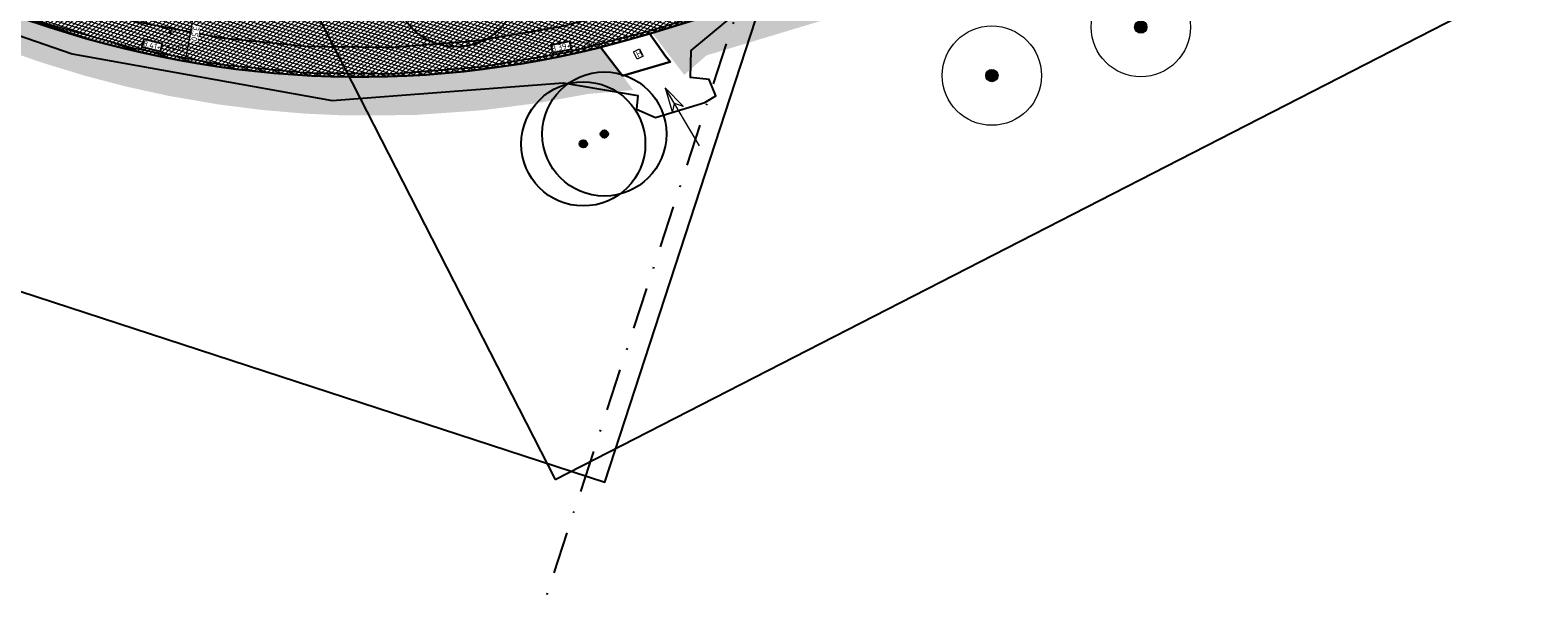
# Model space of a CAD drawing. Header units: metres. Extents: x 157685 to 160831, y 403691 to 406312.
# Tile 41 of 134: x 159147 to 159238, y 404289 to 404323. Entities that reach past the tile are written whole.
import ezdxf

# ---------------------------------------------------------------- set-up
doc = ezdxf.new("R2010")
doc.units = ezdxf.units.M
doc.header["$PDMODE"] = 35
doc.linetypes.add('DASHDOT2', pattern=[12.7, 6.35, -3.175, 0, -3.175])
doc.linetypes.add('VW-30-270_STREEP', pattern=[3, 0.3, -2.7])
doc.layers.get('Defpoints').update_dxf_attribs({"color": 171})
for name, color, linetype, lineweight in [('B-WE-GR-BOOM-S', 90, 'Continuous', 25), ('B-WE-GR-BOOM-S (ingemeten)', 90, 'Continuous', 25), ('B-WE-OG-HOOGTEPUNT-S', 7, 'Continuous', 25), ('B-WE-OG-HOOGTEPUNT-T18', 10, 'Continuous', 18), ('B-WE-OG-TOPOGRAFIE_INRIT-G', 10, 'Continuous', 18), ('N-WE-GR-GRAS-A', 62, 'Continuous', 18), ('N-WE-GW-HOOGTE_AFWERKHOOGTE-T25', 7, 'Continuous', 25), ('N-WE-VH-GESLOTENVERHARDING_ASFALT-A-200', 253, 'Continuous', 18), ('N-WE-VH-KANTVERHARDING-G', 7, 'Continuous', 30), ('N-WE-VH-M', 7, 'Continuous', 18), ('N-WE-VH-T18', 7, 'Continuous', 18), ('N-WE-VW-MARKERING_LANGS_STREEP_30270_010-G', 7, 'VW-30-270_STREEP', 13), ('N-WE-VW-MARKERING_LANGS_STREEP_DOORGETROKKEN_010-G', 7, 'Continuous', 13), ('X-XX-AL-BLADVERWIJZING_AS-G', 7, 'DASHDOT2', 25)]:
    doc.layers.add(name, color=color, linetype=linetype, lineweight=lineweight)
doc.styles.add('NLCS-ISO', font='NLCS-ISO.TTF')
doc.styles.add('NLCS-ISO-M200-T18', font='NLCS-ISO.TTF', dxfattribs={"height": 0.36})
doc.dimstyles.new('NLCS-M200-T18-PIJL_L2_H2', dxfattribs={"dimscale": 0.2, "dimtxt": 0.36, "dimasz": 1.8, "dimexe": 2, "dimexo": 2, "dimgap": 0.7, "dimtad": 1, "dimzin": 0, "dimdsep": 46, "dimtxsty": 'NLCS-ISO-M200-T18', "dimcen": 0, "dimdle": 2, "dimclrd": 256, "dimclre": 256, "dimclrt": 256, "dimazin": 0, "dimtfac": 1, "dimtofl": 0, "dimtmove": 0, "dimatfit": 3, "dimfxl": 2, "dimfxlon": 1, "dimtfill": 1, "dimtfillclr": 256, "dimtolj": 1, "dimtzin": 0, "dimlwd": -1, "dimlwe": -1, "dimarcsym": 0})
pattern_1 = [(0, (0, 0), (1, 1), [0.12, -0.8]), (45, (0.4, 0.2), (-0.1131370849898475, 1.866761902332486), [0.12, -0.8]), (29.99999999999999, (0.08, 0.12), (0.2274613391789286, 1.286025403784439), [0.12, -0.8]), (15, (0.32, 0.48), (0.3856270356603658, 0.7244941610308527), [0.12, -0.8]), (135, (0.16, 2), (-0.02828427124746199, -0.6505382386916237), [0.12, -0.8]), (150, (1.2, 0.4), (0.2156921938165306, -0.5864101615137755), [0.12, -0.8]), (165, (0.24, 0.04), (0.1434520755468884, -0.7010146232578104), [0.12, -0.8]), (85, (0.4, 0.4), (-0.872677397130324, 1.040016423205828), [0.12, -0.8]), (99.99999999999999, (0, 0), (-1.112117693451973, 0.7787131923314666), [0.12, -0.7999999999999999])]

# ---------------------------------------------------------------- blocks, each defined once
blk = doc.blocks.new('inrit')
at = {"linetype": 'Continuous'}
for p, q in [((0, 0), (4.063885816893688, -4.547473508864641e-13)), ((4.063885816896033, 8.682832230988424e-11), (2.532355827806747, 0.380481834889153)), ((2.532355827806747, 0.380481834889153), (2.971105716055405, 6.652101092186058e-11)), ((4.063885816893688, -4.547473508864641e-13), (2.532355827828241, -0.3804818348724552)), ((2.532355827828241, -0.3804818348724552), (2.971105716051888, -6.438938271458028e-11))]:
    blk.add_line(p, q, dxfattribs=at)
blk = doc.blocks.new('*D754')
at = {"layer": 'Defpoints', "color": 0, "transparency": 16777216}
for p in [(159156.800119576, 404324.3119270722), (159156.1837622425, 404320.8666253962), (159156.1837622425, 404320.8666253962)]:
    blk.add_point(p, dxfattribs=at)
at = {"layer": 'N-WE-VH-M', "transparency": 16777216}
for p, q in [((159156.7367228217, 404323.9575531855), (159156.2471589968, 404321.2209992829)), ((159156.800119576, 404324.3119270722), (159157.193868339, 404324.2414862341)), ((159156.1837622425, 404320.8666253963), (159156.5775110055, 404320.7961845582))]:
    blk.add_line(p, q, dxfattribs=at)
for points in [[(159156.7957851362, 404323.9469870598), (159156.6776605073, 404323.9681193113), (159156.800119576, 404324.3119270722)], [(159156.3062213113, 404321.2104331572), (159156.1880966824, 404321.2315654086), (159156.1837622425, 404320.8666253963)]]:
    blk.add_solid(points, dxfattribs=at)
at = {"layer": 'N-WE-VH-M', "transparency": 16777216, "insert": (159156.8069399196, 404322.5329235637), "char_height": 0.36, "attachment_point": 5, "rotation": 259.8572003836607, "style": 'NLCS-ISO-M200-T18', "bg_fill": 3, "box_fill_scale": 1.1, "bg_fill_color": 256, "bg_fill_true_color": 13158600, "bg_fill_transparency": 0}
blk.add_mtext('\\A1;3.50', dxfattribs=at)
blk = doc.blocks.new('SGR-BOOM_GBKN-SO')
at = {"linetype": 'ByBlock', "lineweight": 18}
h = blk.add_hatch(color=0, dxfattribs=at)
h.dxf.hatch_style = 1
edge = h.paths.add_edge_path()
edge.add_arc((0, 0), 0.25, 0, 360)
at = {"color": 0, "linetype": 'ByBlock', "lineweight": 18}
for radius in [2, 0.25]:
    blk.add_circle((0, 0), radius, dxfattribs=at)
at = {"color": 0, "linetype": 'ByBlock', "lineweight": 18, "style": 'NLCS-ISO'}
blk.add_attdef('SOORT', (2.5, 0), '', height=1.5, dxfattribs=at)
blk = doc.blocks.new('SGR-BOOM_01')
at = {"ltscale": 0.1}
h = blk.add_hatch(color=256, dxfattribs=at)
edge = h.paths.add_edge_path()
edge.add_arc((7.366995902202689e-12, -5.115907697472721e-12), 0.15, 0, 360)
for centre, radius in [((0, 0), 2.5), ((7.366995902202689e-12, -5.115907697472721e-12), 0.04499999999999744)]:
    blk.add_circle(centre, radius)
blk.add_circle((7.366995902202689e-12, -5.115907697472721e-12), 0.15, dxfattribs=at)
blk = doc.blocks.new('SOG-HOOGTEPUNT-SO')
for p, q in [((-0.5, 0), (0.5, 0)), ((0, 0.5), (0, -0.5))]:
    blk.add_line(p, q)

msp = doc.modelspace()

# ---------------------------------------------------------------- hatches: boundary and pattern name
at = {"layer": 'N-WE-GR-GRAS-A'}
h = msp.add_hatch(dxfattribs=at)
h.set_pattern_fill('AGR-GRAS_01-SO', color=256, scale=0.04, pattern_type=2)
h.set_pattern_definition(pattern_1)
h.paths.add_polyline_path([(159253.5330655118, 404344.1559608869), (159259.4625079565, 404347.1731159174), (159265.754, 404350.712), (159267.562926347, 404350.4219337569), (159268.4736334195, 404356.8409654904), (159268.2002609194, 404357.3746508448, 0.07292179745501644), (159261.0857138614, 404352.3598153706, -0.07321687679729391), (159253.1060315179, 404346.7421801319), (159249.0326165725, 404344.6872122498, -0.0080970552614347), (159244.6605079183, 404342.5696663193, 0.424591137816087), (159243.2497899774, 404338.4898185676), (159243.4758799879, 404338.0448847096), (159245.857, 404340.209)])
h.paths.add_polyline_path([(159228.2467077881, 404333.6795991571), (159236.4654793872, 404336.5337318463), (159239.749, 404337.674), (159241.6854861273, 404337.1533940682), (159241.2436281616, 404338.0229484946, 0.3887558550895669), (159237.4495382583, 404339.4471754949, -0.02105768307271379), (159225.5449052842, 404335.2315376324), (159184.4185494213, 404322.5894240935), (159186.3597707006, 404320.047609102), (159187.711, 404321.228), (159195.1399841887, 404323.4673999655), (159204.1602540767, 404326.1864785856), (159209.7425668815, 404327.8692161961), (159214.2624571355, 404329.2316961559), (159221.3207641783, 404331.3593588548)])
edge = h.paths.add_edge_path()
edge.add_line((159453.4445315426, 404495.1467727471), (159451.2093584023, 404497.0811902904))
edge.add_arc((158612.8199803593, 405209.1930149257), 1100.000000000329, 316.136056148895, 319.65606690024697, ccw=False)
edge.add_line((159405.9060386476, 404446.9499407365), (159372.0303652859, 404411.7035407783))
edge.add_arc((159321.5612524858, 404460.2099182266), 69.99999999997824, 292.17363882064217, 316.13605614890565, ccw=False)
edge.add_line((159347.9802859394, 404395.3868153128), (159345.913611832, 404394.5445302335))
edge.add_line((159345.913611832, 404394.5445302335), (159346.0419317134, 404393.7765823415))
edge.add_line((159346.0419317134, 404393.7765823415), (159351.07, 404395.806))
edge.add_line((159351.07, 404395.806), (159353.704, 404393.907))
edge.add_line((159353.704, 404393.907), (159360.07, 404392.25))
edge.add_line((159360.07, 404392.25), (159365.0370307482, 404399.1549424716))
edge.add_line((159365.0370307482, 404399.1549424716), (159366.6260647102, 404398.0118747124))
edge.add_line((159366.6260647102, 404398.0118747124), (159368.748, 404401.274))
edge.add_line((159368.748, 404401.274), (159366.86, 404403.08))
edge.add_line((159366.86, 404403.08), (159371.9510387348, 404408.4114918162))
edge.add_line((159371.9510387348, 404408.4114918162), (159381.9776597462, 404418.9116766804))
edge.add_line((159381.9776597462, 404418.9116766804), (159401.3422940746, 404439.1909153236))
edge.add_line((159401.3422940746, 404439.1909153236), (159412.235965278, 404450.599101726))
edge.add_line((159412.235965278, 404450.599101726), (159421.2044491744, 404460.112465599))
edge.add_line((159421.2044491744, 404460.112465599), (159430.9228547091, 404471.0155212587))
edge.add_line((159430.9228547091, 404471.0155212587), (159440.2266978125, 404481.4534803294))
edge.add_line((159440.2266978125, 404481.4534803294), (159451.41, 404494))
edge.add_line((159451.41, 404494), (159453.4445315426, 404495.1467727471))
h = msp.add_hatch(dxfattribs=at)
h.set_pattern_fill('AGR-GRAS_01-SO', color=256, scale=0.04, pattern_type=2)
h.set_pattern_definition(pattern_1)
edge = h.paths.add_edge_path()
edge.add_line((159116.1710444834, 404333.4201945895), (159115.3123243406, 404330.8282911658))
edge.add_line((159115.3123243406, 404330.8282911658), (159115.871, 404331.442))
edge.add_line((159115.871, 404331.442), (159131.9410017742, 404326.1288844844))
edge.add_line((159131.9410017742, 404326.1288844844), (159143.0530000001, 404322.455))
edge.add_line((159143.0530000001, 404322.455), (159145.3699170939, 404321.54740499))
edge.add_line((159145.3699170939, 404321.54740499), (159147.4382962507, 404320.8230825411))
edge.add_line((159147.4382962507, 404320.8230825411), (159150.1110115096, 404320.0023643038))
edge.add_line((159150.1110115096, 404320.0023643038), (159152.6150377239, 404319.34714764))
edge.add_line((159152.6150377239, 404319.34714764), (159155.172009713, 404318.7879266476))
edge.add_line((159155.172009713, 404318.7879266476), (159158.1948957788, 404318.2660355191))
edge.add_line((159158.1948957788, 404318.2660355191), (159160.8330108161, 404317.9311075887))
edge.add_line((159160.8330108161, 404317.9311075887), (159163.404, 404317.711))
edge.add_line((159163.404, 404317.711), (159165.8413962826, 404317.5985817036))
edge.add_line((159165.8413962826, 404317.5985817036), (159170.0524341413, 404317.6227329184))
edge.add_line((159170.0524341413, 404317.6227329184), (159174.1202506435, 404317.9095025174))
edge.add_line((159174.1202506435, 404317.9095025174), (159177.4609369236, 404318.3409984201))
edge.add_line((159177.4609369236, 404318.3409984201), (159180.523, 404318.895))
edge.add_line((159180.523, 404318.895), (159183.2808163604, 404319.1364369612))
edge.add_line((159183.2808163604, 404319.1364369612), (159181.3065497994, 404321.7215211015))
edge.add_arc((159166.7498879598, 404379.9289398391), 60.00000000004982, 251.7650229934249, 284.040696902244, ccw=False)
edge.add_line((159147.975000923, 404322.9420675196), (159116.1710444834, 404333.4201945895))
at = {"layer": 'N-WE-VH-GESLOTENVERHARDING_ASFALT-A-200', "true_color": 0xcf7363}
h = msp.add_hatch(dxfattribs=at)
h.set_pattern_fill('AVH-ASFALT-SO', color=23, scale=0.2, angle=90, pattern_type=2)
h.set_pattern_definition([(162.0033148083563, (158890.0418720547, 404357.8260220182), (-0.0617923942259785, -0.1902148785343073), []), (222.0033148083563, (158890.0418720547, 404357.8260220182), (0.1338347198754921, -0.1486212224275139), [])])
edge = h.paths.add_edge_path()
edge.add_line((159253.1060315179, 404346.7421801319), (159251.5295873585, 404349.8670519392))
edge.add_line((159251.5295873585, 404349.8670519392), (159247.4561724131, 404347.8120840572))
edge.add_arc((159181.4707240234, 404478.610289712), 146.5000000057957, 287.0872649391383, 296.7701601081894, ccw=False)
edge.add_line((159224.5165077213, 404338.5770418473), (159183.3511629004, 404325.9229432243))
edge.add_arc((159166.7498879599, 404379.9289398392), 56.50000000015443, 251.76502299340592, 287.08726493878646, ccw=False)
edge.add_line((159149.0702026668, 404326.2663017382), (159006.9274350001, 404373.096638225))
edge.add_arc((158977.6699027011, 404284.2920955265), 93.50000000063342, 71.76502299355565, 102.0033148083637)
edge.add_line((158958.224868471, 404375.7477713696), (158896.1344402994, 404362.5462889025))
edge.add_line((158896.1344402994, 404362.5462889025), (158896.0895711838, 404358.9585128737))
edge.add_line((158896.0895711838, 404358.9585128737), (158958.9527574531, 404372.3242968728))
edge.add_arc((158977.6699027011, 404284.2920955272), 89.99999999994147, 71.76502299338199, 102.00331480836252, ccw=False)
edge.add_line((159005.8322332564, 404369.7724040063), (159147.975000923, 404322.9420675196))
edge.add_arc((159166.7498879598, 404379.9289398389), 59.99999999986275, 251.7650229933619, 287.0872649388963)
edge.add_line((159184.3795604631, 404322.5774390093), (159225.5449052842, 404335.2315376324))
edge.add_arc((159181.470724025, 404478.6102897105), 150.0000000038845, 287.0872649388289, 291.9126172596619)
edge.add_arc((159238.5691145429, 404336.6639132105), 3.000000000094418, 26.937080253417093, 111.9126172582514, ccw=False)
edge.add_line((159241.2436281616, 404338.0229484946), (159241.6854861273, 404337.1533940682))
edge.add_line((159241.6854861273, 404337.1533940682), (159243.4758799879, 404338.0448847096))
edge.add_line((159243.4758799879, 404338.0448847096), (159243.2497899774, 404338.4898185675))
edge.add_arc((159245.9243035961, 404339.8488538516), 2.999999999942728, 114.9144922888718, 206.9370802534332, ccw=False)
edge.add_arc((159181.4707239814, 404478.6102897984), 150.0000001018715, 294.9144922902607, 296.7701601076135)
edge.add_line((159249.0326165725, 404344.6872122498), (159253.1060315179, 404346.7421801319))
edge = h.paths.add_edge_path()
edge.add_line((159369.5069096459, 404414.1288596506), (159372.0303652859, 404411.7035407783))
edge.add_line((159372.0303652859, 404411.7035407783), (159405.9060386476, 404446.9499407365))
edge.add_arc((158612.8199803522, 405209.1930149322), 1100.000000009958, 316.1360561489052, 320.3070477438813)
edge.add_line((159459.2459142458, 404506.652526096), (159509.1245346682, 404566.7466538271))
edge.add_arc((159085.911567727, 404918.0168982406), 549.9999999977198, 320.3070477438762, 331.3138853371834)
edge.add_line((159568.4059524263, 404654.0108969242), (159565.0310872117, 404655.1352974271))
edge.add_arc((159085.9115677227, 404918.0168982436), 546.5000000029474, 320.3070477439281, 331.24746020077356, ccw=False)
edge.add_line((159506.4313612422, 404568.982009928), (159456.5527408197, 404508.8878821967))
edge.add_arc((158612.8199803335, 405209.1930149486), 1096.500000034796, 316.1360561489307, 320.3070477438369, ccw=False)
edge.add_line((159403.3825830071, 404449.3752596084), (159369.5069096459, 404414.1288596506))

# ---------------------------------------------------------------- linework, layer by layer
at = {"layer": 'Defpoints'}
for points in [[(159178.5668916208, 404295.6124510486), (159351.212269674, 404384.0544443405), (159327.5424473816, 404430.2598077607), (159154.8970693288, 404341.8178144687)], [(158997.1474595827, 404355.6241182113), (159181.5570335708, 404295.4462449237), (159197.6622863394, 404344.8001304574), (159013.2527123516, 404404.9780037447)]]:
    msp.add_lwpolyline(points, close=True, dxfattribs=at)
msp.add_lwpolyline([(159117.1791834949, 404332.4662604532), (159149.3581765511, 404321.3225399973), (159165.0857336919, 404318.5108297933), (159179.0461977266, 404319.5651784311), (159183.5493254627, 404318.8016551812), (159183.4686369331, 404317.9800152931), (159184.6228027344, 404317.4680175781), (159187.6018066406, 404318.3830566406), (159188.260637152, 404318.7799393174), (159187.8757977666, 404319.76738313), (159186.742, 404319.884), (159186.7844653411, 404321.5298673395), (159189.3523208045, 404323.6519455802), (159199.0653269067, 404326.163437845), (159225.6992891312, 404334.5062677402), (159237.7328517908, 404338.5371359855), (159240.1758109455, 404337.7531542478)], dxfattribs=at)
at = {"layer": 'N-WE-VH-KANTVERHARDING-G'}
msp.add_lwpolyline([(159237.4495382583, 404339.4471754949, -0.02105768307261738), (159225.5449052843, 404335.2315376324), (159184.379560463, 404322.5774390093, -0.1553543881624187), (159147.9750009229, 404322.9420675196), (159005.8322332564, 404369.7724040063, 0.1327104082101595), (158958.952757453, 404372.3242968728), (158890.0730672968, 404357.6793016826, 0.06078308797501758), (158844.2540731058, 404341.9383420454), (158698.5932022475, 404271.1568924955, 0.2964777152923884), (158669.6324698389, 404223.0637479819), (158673.3487779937, 404115.1479061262)], format="xyb", dxfattribs=at)
for points in [[(159184.2679449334, 404322.5432475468), (159185.2192263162, 404321.1880999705), (159185.5123228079, 404320.8325008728), (159182.6245886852, 404319.9956946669)], [(159182.6245886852, 404319.9956946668), (159181.3065497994, 404321.7215211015)]]:
    msp.add_lwpolyline(points, dxfattribs=at)
at = {"layer": 'N-WE-VW-MARKERING_LANGS_STREEP_30270_010-G', "const_width": 0.1, "flags": 128}
msp.add_lwpolyline([(159792.9871328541, 404962.7455764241, -0.09940442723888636), (159785.5967136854, 404958.4193337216), (159783.6244482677, 404957.7405952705, 0.09611741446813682), (159776.4467524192, 404953.6013963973), (159774.3453758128, 404951.7778186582), (159747.1079871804, 404928.1411723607, 0.04303694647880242), (159722.9744164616, 404903.2545412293), (159705.8202405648, 404882.2148826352, 0.04733888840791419), (159621.619079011, 404756.2972414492), (159568.4059650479, 404657.6763154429, -0.04953312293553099), (159507.7779479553, 404567.8643318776), (159457.899327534, 404507.7702041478, -0.01820139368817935), (159404.6443108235, 404448.1626001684), (159370.7686374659, 404412.9162002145, -0.104938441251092), (159347.3198101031, 404397.0073928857), (159322.0529414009, 404386.7097332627, 0.021599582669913), (159317.9911116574, 404384.8459317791), (159267.2691173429, 404358.8643336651, 0.07166867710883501), (159259.8806427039, 404353.6287927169, -0.07321687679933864), (159252.3178094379, 404348.3046160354), (159248.2443944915, 404346.2496481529, -0.0422747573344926), (159225.0307065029, 404336.9042897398), (159183.8653616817, 404324.2501911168, -0.1553543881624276), (159148.5226017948, 404324.604184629), (159006.3798341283, 404371.4345211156, 0.1327104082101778), (158958.5888129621, 404374.0360341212), (158889.7091228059, 404359.3910389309, 0.06078308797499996), (158843.4892124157, 404343.5123458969), (158697.8283415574, 404272.730896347, 0.2964777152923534), (158667.8835065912, 404223.0035187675), (158671.599814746, 404115.0876769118), (158672.0481688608, 404104.0965963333)], format="xyb", dxfattribs=at)
at = {"layer": 'N-WE-VW-MARKERING_LANGS_STREEP_DOORGETROKKEN_010-G', "const_width": 0.1, "flags": 128}
msp.add_lwpolyline([(159237.393559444, 404339.5863386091, -0.0210576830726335), (159225.500831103, 404335.3749163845), (159184.3354862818, 404322.7208177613, -0.1553543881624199), (159148.0219381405, 404323.0845347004), (159005.879170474, 404369.9148711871, 0.1327104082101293), (158958.9215622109, 404372.4710172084), (158890.0418720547, 404357.8260220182, 0.06078308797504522), (158844.1885136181, 404342.0732566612), (158698.5276427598, 404271.2918071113, 0.296477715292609), (158669.4825587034, 404223.0585854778), (158673.1988668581, 404115.1427436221)], format="xyb", dxfattribs=at)

# ---------------------------------------------------------------- block references
at = {"layer": 'B-WE-GR-BOOM-S', "xscale": 1.5, "yscale": 1.5, "zscale": 1.5}
for p in [(159213.956, 404322.94), (159204.956, 404320.006)]:
    msp.add_blockref('SGR-BOOM_GBKN-SO', p, dxfattribs=at)
at = {"layer": 'B-WE-GR-BOOM-S (ingemeten)', "xscale": 1.5, "yscale": 1.5, "zscale": 1.5}
for p in [(159172.5841129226, 404325.4924958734, 8.815352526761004), (159180.2591161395, 404315.8807609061, 7.937910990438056), (159181.5323756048, 404316.4790969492, 8.087873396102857)]:
    msp.add_blockref('SGR-BOOM_01', p, dxfattribs=at)
at = {"layer": 'B-WE-OG-HOOGTEPUNT-S', "xscale": 0.2, "yscale": 0.2, "zscale": 0.2}
for p in [(159155.2779316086, 404322.625445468, 8.42707778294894), (159154.9013143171, 404321.2271064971, 8.413273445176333), (159180.3084065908, 404321.527056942, 8.437906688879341)]:
    msp.add_blockref('SOG-HOOGTEPUNT-SO', p, dxfattribs=at)
at = {"layer": 'B-WE-OG-TOPOGRAFIE_INRIT-G', "rotation": 120.5099511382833}
msp.add_blockref('inrit', (159187.2743573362, 404315.766599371), dxfattribs=at)

# ---------------------------------------------------------------- texts
at = {"layer": 'B-WE-OG-HOOGTEPUNT-T18', "style": 'NLCS-ISO'}
for s, p in [('8.438', (159180.410724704, 404321.7989015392, 8.437906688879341)), ('8.413', (159155.0036324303, 404321.4989510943, 8.413273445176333))]:
    msp.add_text(s, height=0.3599999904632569, rotation=359.8908317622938, dxfattribs=at).set_placement(p)

# ---------------------------------------------------------------- next in the draw order: texts
at = {"layer": 'N-WE-GW-HOOGTE_AFWERKHOOGTE-T25', "insert": (159154.2010907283, 404321.8384195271), "char_height": 0.3599999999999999, "width": 0.9778270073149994, "attachment_point": 5, "rotation": 345.7588551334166, "style": 'NLCS-ISO-M200-T18', "bg_fill": 19, "box_fill_scale": 1.2, "bg_fill_color": 256, "bg_fill_transparency": 0}
msp.add_mtext('8.41+', dxfattribs=at)
at = {"layer": 'N-WE-VH-T18', "insert": (159183.3869548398, 404321.4084430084), "char_height": 0.3599999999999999, "width": 0.2613368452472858, "attachment_point": 1, "rotation": 27.124950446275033, "style": 'NLCS-ISO-M200-T18', "bg_fill": 19, "box_fill_scale": 1.2, "bg_fill_color": 256, "bg_fill_transparency": 0}
msp.add_mtext('\\pi0.02267;H', dxfattribs=at)

# ---------------------------------------------------------------- next in the draw order: dimensions: what is measured, and where the dimension line sits
at = {"layer": 'N-WE-VH-M'}
dim = msp.add_aligned_dim(p1=(159156.800119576, 404324.3119270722), p2=(159156.1837622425, 404320.8666253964), distance=4.1001995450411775e-11, dimstyle='NLCS-M200-T18-PIJL_L2_H2', dxfattribs=at)
dim.commit()
dim.dimension.update_dxf_attribs({"geometry": '*D754', "text_midpoint": (159156.8069399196, 404322.5329235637)})

# ---------------------------------------------------------------- next in the draw order: linework, layer by layer
at = {"layer": 'X-XX-AL-BLADVERWIJZING_AS-G', "ltscale": 0.4, "extrusion": (0.0001638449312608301, -0.002350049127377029, 0.999997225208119), "elevation": -924.1720632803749}
msp.add_lwpolyline([(159170.4587293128, 404264.290030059), (159212.2303762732, 404392.2980290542)], dxfattribs=at)

# ---------------------------------------------------------------- next in the draw order: texts
at = {"layer": 'N-WE-GW-HOOGTE_AFWERKHOOGTE-T25', "insert": (159178.9185735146, 404321.7276730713), "char_height": 0.3599999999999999, "width": 0.9778270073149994, "attachment_point": 5, "rotation": 11.146811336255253, "style": 'NLCS-ISO-M200-T18', "bg_fill": 19, "box_fill_scale": 1.2, "bg_fill_color": 256, "bg_fill_transparency": 0}
msp.add_mtext('8.39+', dxfattribs=at)

doc.saveas('drawing.dxf')
